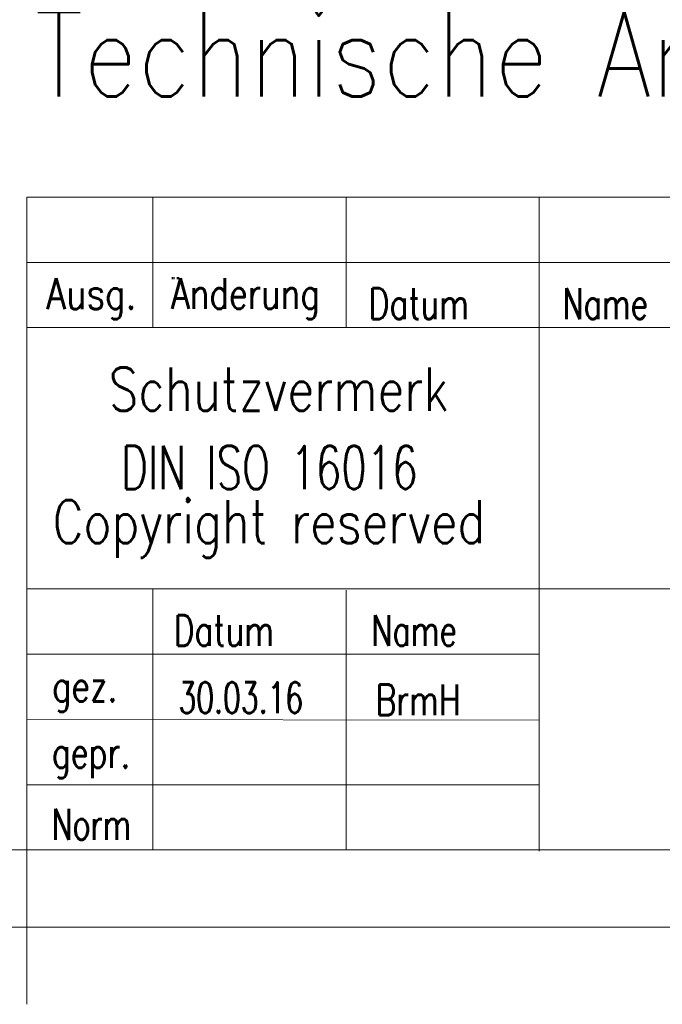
# Model space of a CAD drawing. Header units: millimetres. Extents: x 0 to 1189, y 0 to 841.
# Tile 10 of 23: x 999 to 1040, y 0 to 64. Entities that reach past the tile are written whole.
import ezdxf

# ---------------------------------------------------------------- set-up
doc = ezdxf.new("R2010")
doc.units = ezdxf.units.MM
doc.layers.add('200', color=7, linetype='CONTINUOUS', true_color=0xffffff)
doc.layers.add('220', color=7, linetype='CONTINUOUS', true_color=0xffffff)
doc.styles.add('helios_con_it', font='simplex.shx')
doc.styles.add('helvet', font='simplex.shx')
doc.styles.add('latin_extended', font='simplex.shx')

msp = doc.modelspace()

# ---------------------------------------------------------------- linework, layer by layer
at = {"layer": '220', "color": 1, "linetype": 'Continuous', "lineweight": 18}
msp.add_line((999, 52.3), (1179, 52.3), dxfattribs=at)
at = {"layer": '220', "color": 150, "linetype": 'Continuous', "lineweight": 18}
for p, q in [((999, 52.3), (999, 5)), ((1007.16, 43.84), (1007.16, 52.3)), ((1019.675, 43.84), (1019.675, 52.3)), ((1032.187, 52.3), (1032.187, 9.92)), ((999, 43.84), (1179, 43.84)), ((999, 26.92), (1179, 26.92)), ((1007.16, 26.92), (1007.16, 10)), ((1019.675, 26.84), (1019.675, 10)), ((999, 10), (1179, 10))]:
    msp.add_line(p, q, dxfattribs=at)
at = {"layer": '220', "color": 1, "linetype": 'Continuous', "lineweight": 13}
for p, q in [((999, 48.07), (1179, 48.07)), ((1008.42, 46.99), (1008.42, 47.106)), ((1008.472, 47.106), (1008.472, 46.99)), ((1008.538, 47.106), (1008.538, 46.99)), ((1008.735, 46.99), (1008.735, 47.106)), ((1008.787, 47.106), (1008.787, 46.99)), ((1008.853, 47.106), (1008.853, 46.99)), ((999, 22.69), (1032.187, 22.69)), ((999, 18.46), (1032.187, 18.419)), ((999, 14.23), (1032.187, 14.23)), ((999, 10), (10, 10)), ((999, 5), (999, 0))]:
    msp.add_line(p, q, dxfattribs=at)
at = {"layer": '220', "color": 150, "linetype": 'Continuous', "lineweight": 13}
for p, q in [((1032.187, 26.92), (1083.2, 26.92)), ((1032.187, 26.92), (1032.187, 10)), ((1032.187, 10), (1083.2, 10))]:
    msp.add_line(p, q, dxfattribs=at)
at = {"layer": '220', "color": 30, "linetype": 'Continuous', "lineweight": 18}
msp.add_line((5, 5), (1184, 5), dxfattribs=at)

# ---------------------------------------------------------------- texts
at = {"layer": '200', "color": 35, "linetype": 'Continuous', "lineweight": 18, "insert": (999.52, 56.972), "char_height": 5.5, "attachment_point": 7, "line_spacing_factor": 0.963855, "style": 'latin_extended'}
msp.add_mtext('\\W0.8300;Technische Änderungen vorbehalten!', dxfattribs=at)
at = {"layer": '220', "color": 150, "linetype": 'Continuous', "lineweight": 18, "char_height": 2, "attachment_point": 7, "style": 'latin_extended'}
for s, insert, line_spacing_factor in [('\\W1.0000;', (1000.514, 48.317), 0.963855), ('\\W1.0000;', (1008.831, 48.324), 0.963855), ('\\W0.3906; ', (1021.322, 48.353), 0.855422), ('\\W1.0000;', (1033.978, 48.382), 0.963855), ('\\W0.6730;30.03.16', (1008.827, 18.867), 0.963855), ('\\W0.7483;BrmH', (1021.583, 18.725), 0.963855), ('\\W1.0000;', (1021.583, 14.812), 0.963855), ('\\W0.5469; ', (1008.898, 14.527), 0.963855), ('\\W0.5469; ', (1008.898, 10.543), 0.963855), ('\\W0.5469; ', (1021.654, 10.472), 0.963855), ('\\W1.0000;', (999.836, 5.926), 0.963855), ('\\W1.0000;', (1007.336, 5.926), 0.963855), ('\\W1.0000;', (1024.836, 5.926), 0.963855), ('\\W1.0000;', (1030.836, 5.926), 0.963855), ('\\W1.0000;', (1039.336, 5.926), 0.963855)]:
    msp.add_mtext(s, dxfattribs=dict(at, insert=insert, line_spacing_factor=line_spacing_factor))
at = {"layer": '220', "color": 1, "linetype": 'Continuous', "lineweight": 13, "char_height": 2, "line_spacing_factor": 0.903614, "style": 'helvet'}
for s, insert, attachment_point in [('\\W0.8182;Ausg.', (1003.198, 44.379), 8), ('\\W0.7805;Anderung', (1013.177, 44.389), 8), ('\\W0.7510;Datum', (1024.392, 44.393), 8), ('\\W0.7249;Name', (1036.458, 44.393), 8), ('\\W0.7510;Datum', (1011.77, 23.221), 8), ('\\W0.7249;Name', (1024.084, 23.221), 8), ('\\W0.7711;gez.', (1000.651, 18.947), 7), ('\\W0.7525;gepr.', (1000.624, 14.651), 7), ('\\W0.7137;Norm', (1000.624, 10.662), 7)]:
    msp.add_mtext(s, dxfattribs=dict(at, insert=insert, attachment_point=attachment_point))
at = {"layer": '220', "color": 6, "linetype": 'Continuous', "lineweight": 13, "char_height": 2.8, "line_spacing_factor": 0.963855, "style": 'helios_con_it'}
for s, insert, attachment_point in [('\\W0.7973;Schutzvermerk', (1015.312, 38.459), 8), ('\\W0.6863;DIN ISO 16016', (1005.121, 33.383), 7), ('\\W0.7942;Copyright reserved', (1000.679, 28.934), 7)]:
    msp.add_mtext(s, dxfattribs=dict(at, insert=insert, attachment_point=attachment_point))

doc.saveas('drawing.dxf')
